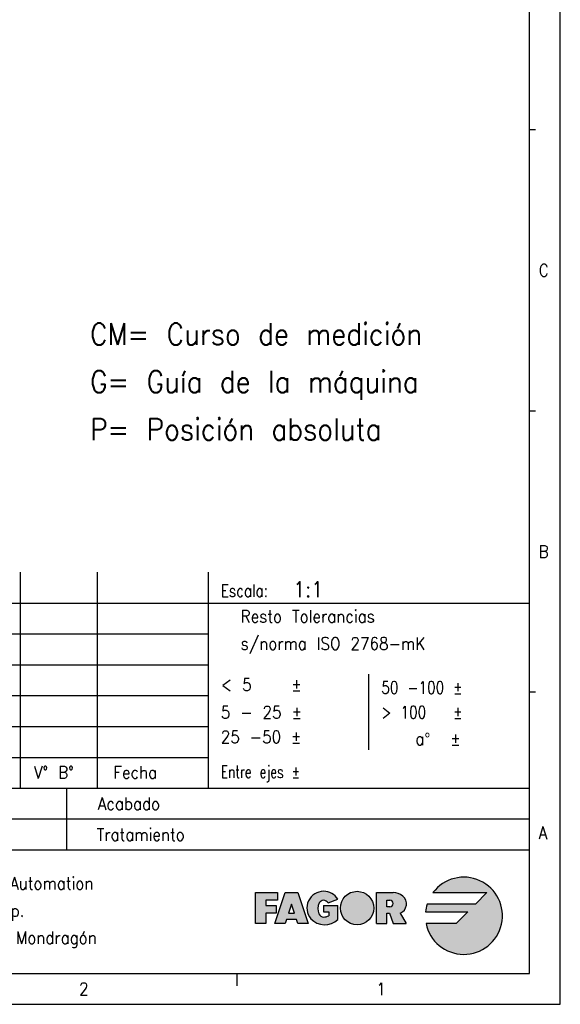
# Model space of a CAD drawing. Header units: millimetres. Extents: x -285 to 970, y -217 to 203.
# Tile 10 of 24: x 222 to 309, y -217 to -58. Entities that reach past the tile are written whole.
import ezdxf

# ---------------------------------------------------------------- set-up
doc = ezdxf.new("R2010")
doc.units = ezdxf.units.MM
doc.layers.add('1', color=7, linetype='Continuous')
doc.styles.add('CONVERTER_11', font='txt.shx', dxfattribs={"width": 0.9})
doc.styles.add('CONVERTER_12', font='txt.shx', dxfattribs={"width": 0.81})
doc.styles.add('CONVERTER_13', font='txt.shx', dxfattribs={"width": 0.72})

# ---------------------------------------------------------------- blocks, each defined once
blk = doc.blocks.new('tolerancias', base_point=(252.2098802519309, -182.0197288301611))
at = {"layer": '1', "color": 2, "char_height": 2, "line_spacing_factor": 1.32052821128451}
for s, insert, attachment_point, style in [('Resto Tolerancias\\Ps/norma ISO 2768-mK', (257.4198552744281, -156.7119726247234), 4, 'CONVERTER_11'), ('< 5    ±', (254.2098802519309, -166.241923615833), 7, 'CONVERTER_11'), ('50 -100 ±', (280.2098802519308, -166.6999236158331), 7, 'CONVERTER_12'), ('5 - 25 ±', (254.2098802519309, -170.6999236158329), 7, 'CONVERTER_11'), ('> 100   ±', (280.2098802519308, -170.6999236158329), 7, 'CONVERTER_12'), ('a{\\Fgdt;~}  ±', (285.7353826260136, -175.0258946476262), 7, 'CONVERTER_11'), ('25 -50 ±', (254.2098802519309, -174.699923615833), 7, 'CONVERTER_11')]:
    blk.add_mtext(s, dxfattribs=dict(at, insert=insert, attachment_point=attachment_point, style=style))
blk = doc.blocks.new('Marco_a2', base_point=(304.2098802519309, -212.0197288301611))
at = {"layer": '1', "linetype": 'Continuous'}
h = blk.add_hatch(color=2, dxfattribs=at)
edge = h.paths.add_edge_path()
edge.add_line((297.3270221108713, -198.9261115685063), (295.4520221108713, -200.8011115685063))
edge.add_line((295.4520221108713, -200.8011115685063), (287.6149021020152, -200.8011115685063))
edge.add_arc((293.5770221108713, -202.6761115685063), 6.250000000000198, 162.5423968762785, 174.2608295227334)
edge.add_line((287.3583506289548, -202.0511115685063), (294.2020221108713, -202.0511115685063))
edge.add_line((294.2020221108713, -202.0511115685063), (292.3270221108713, -203.9261115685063))
edge.add_line((292.3270221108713, -203.9261115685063), (287.4532977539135, -203.9261115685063))
edge.add_arc((293.5770221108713, -202.6761115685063), 6.249999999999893, 191.5369590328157, 503.130102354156)
edge.add_line((288.5770221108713, -198.9261115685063), (297.3270221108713, -198.9261115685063))
blk.add_hatch(color=2, dxfattribs=at).paths.add_polyline_path([(263.3686887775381, -200.1761115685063), (261.4936887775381, -200.1761115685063), (261.4936887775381, -201.0094449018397), (263.1603554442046, -201.0094449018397), (263.1603554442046, -201.8427782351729), (263.1603554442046, -202.2594449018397), (261.4936887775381, -202.2594449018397), (261.4936887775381, -203.9261115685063), (259.8270221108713, -203.9261115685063), (259.8270221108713, -198.9261115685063), (263.3686887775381, -198.9261115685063)])
h = blk.add_hatch(color=2, dxfattribs=at)
h.paths.add_polyline_path([(266.7020221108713, -203.9261115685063), (266.4936887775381, -203.3011115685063), (264.8270221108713, -203.3011115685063), (264.6186887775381, -203.9261115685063), (262.9520221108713, -203.9261115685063), (264.6186887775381, -198.9261115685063), (266.7020221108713, -198.9261115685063), (268.3686887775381, -203.9261115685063)])
h.paths.add_polyline_path([(265.6603554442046, -200.8011115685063), (265.1742443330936, -202.2594449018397), (266.1464665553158, -202.2594449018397)], flags=16)
h = blk.add_hatch(color=2, dxfattribs=at)
edge = h.paths.add_edge_path()
edge.add_arc((270.8686887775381, -201.4261115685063), 2.7083333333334, 90, 219.5977388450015)
edge.add_arc((271.0473643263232, -201.0301720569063), 3.104272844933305, 223.1289646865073, 312.9832702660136)
edge.add_line((273.163810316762, -203.3011115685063), (273.163810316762, -201.0094449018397))
edge.add_line((273.163810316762, -201.0094449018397), (270.8721436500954, -201.0094449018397))
edge.add_line((270.8721436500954, -201.0094449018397), (270.8721436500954, -202.0511115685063))
edge.add_line((270.8721436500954, -202.0511115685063), (271.7054769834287, -202.0511115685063))
edge.add_line((271.7054769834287, -202.0511115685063), (271.7054769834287, -202.6761115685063))
edge.add_arc((270.8721436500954, -201.1136115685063), 1.7708333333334, 270, 298.0724869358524, ccw=False)
edge.add_arc((270.8721436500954, -202.0511115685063), 0.8333333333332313, 202.6198649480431, 270, ccw=False)
edge.add_arc((272.1221436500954, -201.5302782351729), 2.187500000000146, 154.6230664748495, 202.6198649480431, ccw=False)
edge.add_arc((270.8697757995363, -201.0094482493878), 0.8353864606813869, 29.918998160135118, 150.0810018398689, ccw=False)
edge.add_line((271.5938314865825, -200.5927782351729), (273.1508661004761, -199.9677782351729))
edge.add_arc((270.8686887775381, -201.4261115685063), 2.708333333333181, 32.57897039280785, 90)
h = blk.add_hatch(color=2, dxfattribs=at)
edge = h.paths.add_edge_path()
edge.add_arc((276.2851822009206, -201.4261115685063), 2.708333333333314, 0, 360)
h = blk.add_hatch(color=2, dxfattribs=at)
edge = h.paths.add_edge_path()
edge.add_arc((282.6421219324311, -200.7497949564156), 1.643411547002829, -66.72332945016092, 50.761309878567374, ccw=False)
edge.add_line((283.2915513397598, -202.2594449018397), (284.2181257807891, -203.9261115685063))
edge.add_line((284.2181257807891, -203.9261115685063), (282.1364001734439, -203.9261115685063))
edge.add_line((282.1364001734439, -203.9261115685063), (281.5114001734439, -202.2594449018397))
edge.add_line((281.5114001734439, -202.2594449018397), (281.0947335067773, -202.2594449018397))
edge.add_line((281.0947335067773, -202.2594449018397), (281.0947335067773, -203.9261115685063))
edge.add_line((281.0947335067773, -203.9261115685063), (279.4280668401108, -203.9261115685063))
edge.add_line((279.4280668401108, -203.9261115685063), (279.4280668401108, -198.9261115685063))
edge.add_line((279.4280668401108, -198.9261115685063), (281.0947335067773, -198.9261115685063))
edge.add_line((281.0947335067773, -198.9261115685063), (282.1364001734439, -198.9261115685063))
edge.add_arc((282.1364001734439, -201.3690169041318), 2.442905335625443, 50.761309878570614, 90, ccw=False)
edge = h.paths.add_edge_path(flags=16)
edge.add_arc((281.6155668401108, -200.6969449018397), 0.5208333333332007, 270, 450)
edge.add_line((281.6155668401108, -200.1761115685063), (281.0947335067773, -200.1761115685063))
edge.add_line((281.0947335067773, -200.1761115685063), (281.0947335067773, -201.2177782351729))
edge.add_line((281.0947335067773, -201.2177782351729), (281.6155668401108, -201.2177782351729))
at = {"layer": '1', "color": 2, "linetype": 'Continuous'}
for p, q in [((309.2098802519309, -217.0197288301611), (309.2098802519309, 202.9802711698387)), ((305.2098802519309, -75.35306215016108), (304.2098802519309, -75.35306215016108)), ((305.2098802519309, -120.9086177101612), (304.2098802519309, -120.9086177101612)), ((119.209880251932, -152.0197288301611), (304.2098802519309, -152.0197288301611)), ((119.209880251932, -157.0197288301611), (252.2098802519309, -157.0197288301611)), ((119.209880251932, -162.0197288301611), (252.2098802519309, -162.0197288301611)), ((278.2098802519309, -175.8195195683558), (278.2098802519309, -163.518067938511)), ((119.209880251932, -167.0197288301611), (252.2098802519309, -167.0197288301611)), ((305.2098802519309, -166.4641732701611), (304.2098802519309, -166.4641732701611)), ((119.209880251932, -172.0197288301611), (252.2098802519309, -172.0197288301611)), ((119.209880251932, -177.0197288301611), (252.2098802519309, -177.0197288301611)), ((304.2098802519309, -187.0197288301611), (119.209880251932, -187.0197288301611)), ((259.8270221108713, -198.9261115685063), (263.3686887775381, -198.9261115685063)), ((259.8270221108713, -203.9261115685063), (259.8270221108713, -198.9261115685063)), ((262.9520221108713, -203.9261115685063), (264.6186887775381, -198.9261115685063)), ((263.3686887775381, -198.9261115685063), (263.3686887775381, -200.1761115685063)), ((264.6186887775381, -198.9261115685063), (266.7020221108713, -198.9261115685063)), ((266.7020221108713, -198.9261115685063), (268.3686887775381, -203.9261115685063)), ((279.4280668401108, -203.9261115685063), (279.4280668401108, -198.9261115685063)), ((279.4280668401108, -198.9261115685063), (281.0947335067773, -198.9261115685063)), ((281.0947335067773, -198.9261115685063), (282.1364001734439, -198.9261115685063)), ((288.5770221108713, -198.9261115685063), (297.3270221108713, -198.9261115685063)), ((297.3270221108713, -198.9261115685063), (295.4520221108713, -200.8011115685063)), ((261.4936887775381, -200.1761115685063), (261.4936887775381, -201.0094449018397)), ((263.3686887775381, -200.1761115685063), (261.4936887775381, -200.1761115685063)), ((265.6603554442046, -200.8011115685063), (265.1742443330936, -202.2594449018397)), ((266.1464665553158, -202.2594449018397), (265.6603554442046, -200.8011115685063)), ((271.5938314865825, -200.5927782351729), (273.1508661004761, -199.9677782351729)), ((281.0947335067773, -200.1761115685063), (281.6155668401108, -200.1761115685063)), ((281.0947335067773, -201.2177782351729), (281.0947335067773, -200.1761115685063)), ((295.4520221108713, -200.8011115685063), (287.6149021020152, -200.8011115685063)), ((261.4936887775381, -201.0094449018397), (263.1603554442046, -201.0094449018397)), ((261.4936887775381, -202.2594449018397), (261.4936887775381, -203.9261115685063)), ((263.1603554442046, -202.2594449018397), (261.4936887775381, -202.2594449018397)), ((263.1603554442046, -201.0094449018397), (263.1603554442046, -201.8427782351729)), ((263.1603554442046, -201.8427782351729), (263.1603554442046, -202.2594449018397)), ((265.1742443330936, -202.2594449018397), (266.1464665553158, -202.2594449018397)), ((270.8721436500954, -201.0094449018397), (273.163810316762, -201.0094449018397)), ((270.8721436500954, -201.0094449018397), (270.8721436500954, -202.0511115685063)), ((270.8721436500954, -202.0511115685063), (271.7054769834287, -202.0511115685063)), ((271.7054769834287, -202.0511115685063), (271.7054769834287, -202.6761115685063)), ((273.163810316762, -203.3011115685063), (273.163810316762, -201.0094449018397)), ((281.6155668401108, -201.2177782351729), (281.0947335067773, -201.2177782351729)), ((281.0947335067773, -203.9261115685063), (281.0947335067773, -202.2594449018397)), ((281.0947335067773, -202.2594449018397), (281.5114001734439, -202.2594449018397)), ((281.5114001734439, -202.2594449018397), (282.1364001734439, -203.9261115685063)), ((283.2915513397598, -202.2594449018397), (284.2181257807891, -203.9261115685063)), ((287.3583506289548, -202.0511115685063), (294.2020221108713, -202.0511115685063)), ((294.2020221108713, -202.0511115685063), (292.3270221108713, -203.9261115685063)), ((261.4936887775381, -203.9261115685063), (259.8270221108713, -203.9261115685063)), ((264.6186887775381, -203.9261115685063), (262.9520221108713, -203.9261115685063)), ((264.8270221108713, -203.3011115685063), (264.6186887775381, -203.9261115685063)), ((266.4936887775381, -203.3011115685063), (264.8270221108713, -203.3011115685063)), ((266.7020221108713, -203.9261115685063), (266.4936887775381, -203.3011115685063)), ((268.3686887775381, -203.9261115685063), (266.7020221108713, -203.9261115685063)), ((279.4280668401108, -203.9261115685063), (281.0947335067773, -203.9261115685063)), ((282.1364001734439, -203.9261115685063), (284.2181257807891, -203.9261115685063)), ((292.3270221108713, -203.9261115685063), (287.4532977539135, -203.9261115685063)), ((256.7932135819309, -212.0197288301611), (256.7932135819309, -214.0197288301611)), ((-284.7901197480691, -217.0197288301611), (309.2098802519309, -217.0197288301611))]:
    blk.add_line(p, q, dxfattribs=at)
at = {"layer": '1', "color": 7, "linetype": 'Continuous'}
for p, q in [((304.2098802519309, -212.0197288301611), (304.2098802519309, 197.9802711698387)), ((221.7098802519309, -147.0197288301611), (221.7098802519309, -182.0197288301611)), ((234.2098802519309, -182.0197288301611), (234.2098802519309, -147.0197288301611)), ((252.2098802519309, -182.0197288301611), (252.2098802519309, -147.0197288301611)), ((199.2098802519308, -182.0197288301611), (304.2098802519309, -182.0197288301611)), ((229.2098802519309, -182.0197288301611), (229.2098802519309, -192.0197288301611)), ((119.209880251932, -192.0197288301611), (304.2098802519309, -192.0197288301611)), ((-264.7901197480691, -212.0197288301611), (304.2098802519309, -212.0197288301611))]:
    blk.add_line(p, q, dxfattribs=at)
at = {"layer": '1', "color": 2, "linetype": 'Continuous'}
blk.add_circle((276.2851822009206, -201.4261115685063), 2.708333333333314, dxfattribs=at)
for centre, radius, start, end in [((293.5770221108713, -202.6761115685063), 6.249999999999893, 191.5369590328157, 143.130102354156), ((270.8686887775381, -201.4261115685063), 2.7083333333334, 90, 219.5977388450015), ((270.8686887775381, -201.4261115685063), 2.708333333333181, 32.57897039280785, 90), ((282.1364001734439, -201.3690169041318), 2.442905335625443, 50.76130987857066, 90), ((272.1221436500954, -201.5302782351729), 2.187500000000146, 154.6230664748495, 202.619864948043), ((270.8697757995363, -201.0094482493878), 0.8353864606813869, 29.91899816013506, 150.0810018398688), ((281.6155668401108, -200.6969449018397), 0.5208333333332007, 270, 90), ((282.6421219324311, -200.7497949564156), 1.643411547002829, 293.2766705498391, 50.76130987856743), ((293.5770221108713, -202.6761115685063), 6.250000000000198, 162.5423968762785, 174.2608295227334), ((270.8721436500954, -202.0511115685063), 0.8333333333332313, 202.6198649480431, 270), ((271.0473643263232, -201.0301720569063), 3.104272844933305, 223.1289646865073, 312.9832702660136), ((270.8721436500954, -201.1136115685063), 1.7708333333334, 270, 298.0724869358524)]:
    blk.add_arc(centre, radius, start, end, dxfattribs=at)
at = {"layer": '1', "color": 2, "style": 'CONVERTER_12', "width": 0.81}
blk.add_text('Escala:', height=2, dxfattribs=at).set_placement((254.2098802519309, -151.0197288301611))
at = {"layer": '1', "color": 2, "char_height": 2}
for s, insert, attachment_point, line_spacing_factor, style in [('C', (305.7098802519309, -98.13083993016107), 4, 1.20048019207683, 'CONVERTER_11'), ('B', (305.7098802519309, -143.6863954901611), 4, 1.20048019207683, 'CONVERTER_11'), ('V° B°', (223.946333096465, -179.4519769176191), 4, 1.20048019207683, 'CONVERTER_11'), ('Fecha', (236.8037390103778, -179.4519769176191), 4, 1.32052821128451, 'CONVERTER_11'), ('Entre ejes ±', (254.2098802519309, -181.0197288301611), 7, 1.32052821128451, 'CONVERTER_13'), ('Acabado', (244.3758618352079, -184.5197288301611), 6, 1.32052821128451, 'CONVERTER_11'), ('Tratamiento', (248.3758618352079, -189.5197288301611), 6, 1.32052821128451, 'CONVERTER_11'), ('A', (305.7098802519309, -189.2419510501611), 4, 1.20048019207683, 'CONVERTER_11'), ('Fagor Automation\\PS. Coop.\\P20500 Mondragón', (211.6833092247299, -202.1551470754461), 4, 1.32052821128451, 'CONVERTER_11'), ('2', (231.2353066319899, -214.5147636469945), 4, 1.20048019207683, 'CONVERTER_11'), ('1', (279.4015469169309, -214.5220903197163), 4, 1.20048019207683, 'CONVERTER_11')]:
    blk.add_mtext(s, dxfattribs=dict(at, insert=insert, attachment_point=attachment_point, line_spacing_factor=line_spacing_factor, style=style))
blk = doc.blocks.new('Top', base_point=(304.2098802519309, -212.0197288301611))
blk.add_blockref('Marco_a2', (304.2098802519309, -212.0197288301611))
at = {"layer": '1'}
blk.add_blockref('tolerancias', (252.2098802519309, -182.0197288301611), dxfattribs=at)

msp = doc.modelspace()

# ---------------------------------------------------------------- block references
msp.add_blockref('Top', (304.2098802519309, -212.0197288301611))

# ---------------------------------------------------------------- texts
at = {"layer": '1', "color": 2, "style": 'CONVERTER_11', "width": 0.9}
msp.add_text('1:1', height=2.5, dxfattribs=at).set_placement((265.952865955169, -151.04383885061))
at = {"layer": '1', "color": 2, "insert": (233.03275067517, -125.610324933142), "char_height": 3.5, "attachment_point": 7, "line_spacing_factor": 1.32052821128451, "style": 'CONVERTER_11'}
msp.add_mtext('CM= Curso de medición\\PG= Guía de la máquina\\PP= Posición absoluta', dxfattribs=at)

doc.saveas('drawing.dxf')
